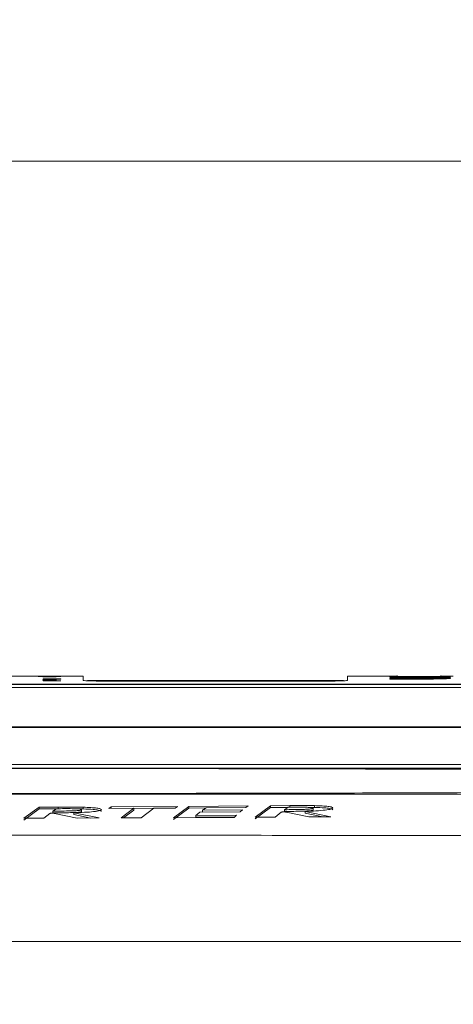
# Model space of a CAD drawing. Header units: millimetres. Extents: x 0 to 2100, y 0 to 1485.
# Tile 62 of 65: x 1610 to 1660, y 487 to 601. Entities that reach past the tile are written whole.
import ezdxf

# ---------------------------------------------------------------- set-up
doc = ezdxf.new("R2010")
doc.units = ezdxf.units.MM
doc.header["$LTSCALE"] = 5
doc.styles.add('SLDTEXTSTYLE1', font='TXT', dxfattribs={"width": 0.75})
doc.dimstyles.new('SLDDIMSTYLE0', dxfattribs={"dimtxt": 12.5, "dimasz": 15, "dimexe": 0, "dimexo": 0.0625, "dimgap": 3.125, "dimtad": 1, "dimdec": 0, "dimrnd": 1e-09, "dimzin": 12, "dimdsep": 46, "dimtxsty": 'SLDTEXTSTYLE1', "dimblk1": 'CLOSED', "dimblk2": 'CLOSED', "dimsah": 1, "dimcen": 0.09, "dimadec": 0, "dimazin": 3, "dimtfac": 1, "dimtofl": 0, "dimtmove": 0, "dimatfit": 3, "dimldrblk": 'CLOSED', "dimfxl": 0, "dimfrac": 2, "dimtolj": 1, "dimtzin": 12, "dimarcsym": 0})

# ---------------------------------------------------------------- blocks, each defined once
blk = doc.blocks.new('_CLOSED')
at = {"color": 0, "linetype": 'ByBlock', "lineweight": -2}
for p, q in [((-1, 0.166667), (0, 0)), ((-1, 0.166667), (-1, -0.166667)), ((0, 0), (-1, -0.166667)), ((0, 0), (-1, 0))]:
    blk.add_line(p, q, dxfattribs=at)
blk = doc.blocks.new('_D_1')
at = {"color": 7, "linetype": 'Continuous', "lineweight": 0}
for p, q in [((1039.24, 346.43), (1039.24, 589.59)), ((1743.54, 289.48), (1743.54, 589.59)), ((1743.54, 584.59), (1039.24, 584.59))]:
    blk.add_line(p, q, dxfattribs=at)
at = {"color": 7, "linetype": 'Continuous', "lineweight": 0, "xscale": 15, "yscale": 15, "rotation": 180.0000000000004}
blk.add_blockref('_CLOSED', (1039.24, 584.59), dxfattribs=at)
at = {"color": 7, "linetype": 'Continuous', "lineweight": 0, "xscale": 15, "yscale": 15}
blk.add_blockref('_CLOSED', (1743.54, 584.59), dxfattribs=at)
at = {"color": 7, "linetype": 'Continuous', "lineweight": 0, "insert": (1377.54, 600.7), "char_height": 12.5, "attachment_point": 1, "style": 'SLDTEXTSTYLE1'}
blk.add_mtext('704', dxfattribs=at)

msp = doc.modelspace()

# ---------------------------------------------------------------- linework, layer by layer
at = {"color": 7, "linetype": 'Continuous', "lineweight": 15}
for p, q in [((1617.57, 525.23), (1599.09, 525.23)), ((1612.4, 525.17), (1613.14, 525.17)), ((1614.46, 525.17), (1612.4, 525.17)), ((1612.4, 525.17), (1612.4, 525.17)), ((1614.77, 525.2), (1612.96, 525.2)), ((1612.96, 525.2), (1612.96, 525.2)), ((1612.96, 525.2), (1614.77, 525.2)), ((1612.96, 525.19), (1613.75, 525.19)), ((1614.46, 525.19), (1612.96, 525.19)), ((1612.96, 525.19), (1612.96, 525.19)), ((1612.96, 525.18), (1612.96, 525.18)), ((1612.96, 525.18), (1614.46, 525.18)), ((1614.46, 525.18), (1612.96, 525.18)), ((1615.01, 524.9), (1612.96, 524.9)), ((1612.96, 524.9), (1612.96, 524.86)), ((1612.96, 524.86), (1613.19, 524.86)), ((1612.96, 524.7), (1612.96, 524.69)), ((1615.01, 524.68), (1612.96, 524.68)), ((1612.96, 524.68), (1612.96, 524.67)), ((1612.96, 524.67), (1615.01, 524.67)), ((1613.17, 524.7), (1613.17, 524.73)), ((1613.19, 524.86), (1613.19, 524.89)), ((1613.19, 524.89), (1615.01, 524.89)), ((1613.35, 524.73), (1613.35, 524.75)), ((1613.67, 524.71), (1613.59, 524.71)), ((1613.61, 524.7), (1613.93, 524.7)), ((1613.67, 524.7), (1613.67, 524.71)), ((1613.78, 524.7), (1613.78, 524.73)), ((1613.9, 524.7), (1613.9, 524.71)), ((1613.97, 524.7), (1613.97, 524.71)), ((1614.22, 525.17), (1614.46, 525.17)), ((1614.25, 525.19), (1614.46, 525.19)), ((1614.25, 525.18), (1614.25, 525.19)), ((1614.25, 525.18), (1614.25, 525.19)), ((1614.46, 525.19), (1614.46, 525.19)), ((1614.46, 525.18), (1614.46, 525.18)), ((1614.46, 525.17), (1614.46, 525.17)), ((1615.01, 525.18), (1614.75, 525.18)), ((1614.75, 525.18), (1614.75, 525.18)), ((1614.75, 525.18), (1615.01, 525.18)), ((1615.01, 525.21), (1614.77, 525.21)), ((1614.77, 525.21), (1614.77, 525.2)), ((1614.77, 525.2), (1614.77, 525.19)), ((1614.77, 525.2), (1614.77, 525.2)), ((1614.77, 525.19), (1615.01, 525.19)), ((1615.01, 525.19), (1615.01, 525.21)), ((1615.01, 525.18), (1615.01, 525.18)), ((1615.01, 524.89), (1615.01, 524.9)), ((1615.01, 524.67), (1615.01, 524.68)), ((1617.57, 525.23), (1617.57, 524.74)), ((1617.71, 524.73), (1617.58, 524.73)), ((1647.63, 524.73), (1618.16, 524.73)), ((1619.57, 524.66), (1646.07, 524.66)), ((1653.14, 525.23), (1648.07, 525.23)), ((1648.07, 524.74), (1648.07, 525.23)), ((1652.98, 525.14), (1652.98, 525.15)), ((1652.98, 525.15), (1656.53, 525.15)), ((1656.53, 525.14), (1652.98, 525.14)), ((1652.98, 525.11), (1652.98, 525.13)), ((1652.98, 525.13), (1656.53, 525.13)), ((1656.53, 525.11), (1652.98, 525.11)), ((1652.98, 525.07), (1656.53, 525.07)), ((1652.98, 525.05), (1652.98, 525.07)), ((1656.53, 525.05), (1652.98, 525.05)), ((1652.98, 525.03), (1656.53, 525.03)), ((1652.98, 525.01), (1652.98, 525.03)), ((1656.53, 525.01), (1652.98, 525.01)), ((1652.98, 524.92), (1652.98, 524.95)), ((1652.98, 524.95), (1656.53, 524.95)), ((1656.53, 524.92), (1652.98, 524.92)), ((1652.98, 524.9), (1656.53, 524.9)), ((1652.98, 524.88), (1652.98, 524.9)), ((1656.53, 524.88), (1652.98, 524.88)), ((1653.82, 525.31), (1653.82, 525.14)), ((1658.86, 525.11), (1658.86, 525.31)), ((1535.62, 524.25), (1666.49, 524.25)), ((1666.49, 523.92), (1535.62, 523.92)), ((1665.85, 524.29), (1536.55, 524.29)), ((1536.67, 524.3), (1665.42, 524.3)), ((1530.38, 519.36), (1668.06, 519.36)), ((1668.06, 519.29), (1530.38, 519.29)), ((1529.74, 515.05), (1668.81, 515.05)), ((1612.51, 510.11), (1610.73, 508.83)), ((1610.73, 508.63), (1612.51, 509.91)), ((1614.71, 510.12), (1612.51, 510.11)), ((1612.51, 510.11), (1612.51, 509.91)), ((1612.51, 509.91), (1614.49, 509.92)), ((1614.1, 509.66), (1614.51, 509.94)), ((1614.71, 510.12), (1614.71, 509.92)), ((1616.93, 509.91), (1617.59, 509.91)), ((1617.4, 509.83), (1617.4, 509.63)), ((1617.59, 510.11), (1617.59, 509.91)), ((1620.82, 510.15), (1620.53, 509.97)), ((1620.53, 509.97), (1623.43, 509.98)), ((1628.48, 510.2), (1620.82, 510.15)), ((1620.82, 510.15), (1620.82, 509.95)), ((1623.43, 509.98), (1621.96, 508.88)), ((1623.43, 509.98), (1623.43, 509.78)), ((1623.43, 509.97), (1625.71, 509.98)), ((1624.26, 508.89), (1625.73, 510)), ((1625.73, 510), (1628.2, 510.01)), ((1629.77, 510.21), (1627.99, 508.9)), ((1627.99, 508.7), (1629.77, 510.01)), ((1628.2, 510.01), (1628.48, 510.2)), ((1636.62, 510.26), (1629.77, 510.21)), ((1629.77, 510.21), (1629.77, 510.01)), ((1629.77, 510.01), (1631.75, 510.02)), ((1631.36, 509.76), (1631.77, 510.04)), ((1631.77, 510.04), (1636.35, 510.07)), ((1636.35, 510.07), (1636.62, 510.26)), ((1639.21, 510.28), (1637.43, 508.95)), ((1637.43, 508.75), (1639.21, 510.08)), ((1641.42, 510.3), (1639.21, 510.28)), ((1639.21, 510.28), (1639.21, 510.08)), ((1639.21, 510.08), (1641.2, 510.09)), ((1640.81, 509.82), (1641.22, 510.11)), ((1640.81, 509.82), (1640.81, 509.62)), ((1641.42, 510.3), (1641.42, 510.09)), ((1643.56, 510.09), (1644.29, 510.09)), ((1644.11, 510), (1644.11, 509.8)), ((1644.29, 510.29), (1644.29, 510.09)), ((1610.73, 508.83), (1613.03, 508.84)), ((1613.03, 508.84), (1613.72, 509.38)), ((1614.1, 509.66), (1614.1, 509.46)), ((1614.29, 509.4), (1616.89, 508.86)), ((1619.44, 508.87), (1616.51, 509.47)), ((1616.51, 509.47), (1616.51, 509.27)), ((1616.51, 509.27), (1618.48, 508.86)), ((1616.89, 508.86), (1619.44, 508.87)), ((1621.96, 508.88), (1624.26, 508.89)), ((1622.23, 508.88), (1623.43, 509.78)), ((1627.99, 508.9), (1635.01, 508.94)), ((1630.58, 509.16), (1631.06, 509.54)), ((1635.28, 509.19), (1630.58, 509.16)), ((1630.58, 509.16), (1630.58, 508.96)), ((1630.58, 508.96), (1635.06, 508.99)), ((1631.06, 509.54), (1635.71, 509.57)), ((1635.98, 509.79), (1631.36, 509.76)), ((1631.36, 509.76), (1631.36, 509.55)), ((1631.36, 509.55), (1635.73, 509.58)), ((1635.01, 508.94), (1635.28, 509.19)), ((1635.71, 509.57), (1635.98, 509.79)), ((1637.43, 508.95), (1639.73, 508.97)), ((1639.73, 508.97), (1640.42, 509.54)), ((1640.99, 509.55), (1643.6, 508.99)), ((1646.14, 509.01), (1643.21, 509.63)), ((1643.21, 509.63), (1643.21, 509.43)), ((1643.21, 509.43), (1645.23, 509)), ((1643.6, 508.99), (1646.14, 509.01)), ((1294.71, 494.63), (1681.55, 494.63))]:
    msp.add_line(p, q, dxfattribs=at)
at = {"color": 8, "linetype": 'Continuous', "lineweight": 15}
for p, q in [((1613.82, 524.7), (1613.82, 524.72)), ((1656.53, 525.14), (1656.53, 525.15)), ((1656.53, 525.11), (1656.53, 525.13)), ((1656.53, 525.05), (1656.53, 525.07)), ((1656.53, 525.01), (1656.53, 525.03)), ((1656.53, 524.92), (1656.53, 524.95)), ((1656.53, 524.88), (1656.53, 524.9))]:
    msp.add_line(p, q, dxfattribs=at)
at = {"color": 7, "linetype": 'Continuous', "lineweight": 15}
msp.add_arc((1618.16, 524.48), 0.25, 93.6121, 123.5181, dxfattribs=at)
for centre, major_axis, ratio, start_param, end_param in [((1616, -131.45), (0, 656.68), 0.1, 0.037926, 0.038328), ((1611.5, -131.45), (0, 656.68), 0.1, 6.244898, 6.245299), ((1616.57, -131.45), (0, 656.68), 0.1, 0.038569, 0.03897), ((1591.51, -131.45), (1822.29, 0), 0.36036, 1.55823, 1.558356)]:
    msp.add_ellipse(centre, major_axis=major_axis, ratio=ratio, start_param=start_param, end_param=end_param, dxfattribs=at)
for points, knots in [([(1613.14, 525.17), (1613.09, 525.17), (1613, 525.17), (1612.94, 525.16), (1612.93, 525.16), (1612.93, 525.16)], [0, 0, 0, 0, 0.460322, 0.76658, 1, 1, 1, 1]), ([(1612.93, 525.16), (1612.94, 525.16), (1612.95, 525.16), (1613.08, 525.16), (1613.27, 525.15), (1613.49, 525.15), (1613.65, 525.15), (1613.72, 525.15)], [0, 0, 0, 0, 0.193714, 0.388259, 0.574988, 0.827024, 1, 1, 1, 1]), ([(1613.71, 524.86), (1613.58, 524.86), (1613.37, 524.86), (1613.14, 524.85), (1613, 524.84), (1612.94, 524.84), (1612.93, 524.83), (1612.93, 524.83)], [0, 0, 0, 0, 0.331209, 0.512032, 0.69306, 0.873458, 1, 1, 1, 1]), ([(1612.93, 524.83), (1612.94, 524.83), (1612.96, 524.82), (1613.1, 524.81), (1613.29, 524.81), (1613.51, 524.81), (1613.66, 524.81), (1613.73, 524.81)], [0, 0, 0, 0, 0.259, 0.439855, 0.62151, 0.833087, 1, 1, 1, 1]), ([(1613.7, 524.8), (1613.57, 524.8), (1613.36, 524.8), (1613.13, 524.79), (1613, 524.79), (1612.94, 524.78), (1612.93, 524.78), (1612.93, 524.78)], [0, 0, 0, 0, 0.34023, 0.521818, 0.70385, 0.879143, 1, 1, 1, 1]), ([(1612.93, 524.78), (1612.94, 524.77), (1612.95, 524.77), (1613.05, 524.76), (1613.2, 524.76), (1613.35, 524.75), (1613.45, 524.75), (1613.48, 524.75)], [0, 0, 0, 0, 0.2527287, 0.4632456, 0.6736886, 0.8903787, 1, 1, 1, 1]), ([(1613.35, 524.75), (1613.3, 524.75), (1613.2, 524.75), (1613.07, 524.74), (1612.98, 524.74), (1612.94, 524.73), (1612.93, 524.73), (1612.93, 524.73)], [0, 0, 0, 0, 0.205858, 0.414397, 0.590269, 0.811141, 1, 1, 1, 1]), ([(1612.93, 524.73), (1612.93, 524.73), (1612.94, 524.72), (1613.01, 524.71), (1613.1, 524.71), (1613.14, 524.71)], [0, 0, 0, 0, 0.255182, 0.665077, 1, 1, 1, 1]), ([(1613.14, 524.71), (1613.12, 524.71), (1613.09, 524.71), (1613.03, 524.71), (1612.98, 524.7), (1612.96, 524.7)], [0, 0, 0, 0, 0.252084, 0.504549, 1, 1, 1, 1]), ([(1612.96, 524.69), (1613.01, 524.69), (1613.11, 524.7), (1613.33, 524.7), (1613.5, 524.7), (1613.61, 524.7)], [0, 0, 0, 0, 0.253808, 0.507645, 1, 1, 1, 1]), ([(1613.17, 525.16), (1613.17, 525.16), (1613.18, 525.16), (1613.24, 525.17), (1613.33, 525.17), (1613.48, 525.17), (1613.61, 525.17), (1613.69, 525.17)], [0, 0, 0, 0, 0.162489, 0.326151, 0.47938, 0.654951, 1, 1, 1, 1]), ([(1613.71, 525.16), (1613.62, 525.16), (1613.49, 525.16), (1613.32, 525.16), (1613.23, 525.16), (1613.17, 525.16), (1613.17, 525.16), (1613.17, 525.16)], [0, 0, 0, 0, 0.353968, 0.542564, 0.732184, 0.878085, 1, 1, 1, 1]), ([(1613.17, 524.83), (1613.17, 524.83), (1613.18, 524.84), (1613.25, 524.84), (1613.37, 524.84), (1613.53, 524.85), (1613.64, 524.85), (1613.71, 524.85)], [0, 0, 0, 0, 0.1853023, 0.3722346, 0.5407153, 0.758673, 1, 1, 1, 1]), ([(1613.71, 524.82), (1613.63, 524.82), (1613.49, 524.82), (1613.32, 524.82), (1613.22, 524.82), (1613.17, 524.83), (1613.17, 524.83), (1613.17, 524.83)], [0, 0, 0, 0, 0.3362818, 0.5208417, 0.7064064, 0.8817302, 1, 1, 1, 1]), ([(1613.17, 524.78), (1613.17, 524.78), (1613.18, 524.78), (1613.24, 524.78), (1613.33, 524.79), (1613.49, 524.79), (1613.62, 524.79), (1613.71, 524.79)], [0, 0, 0, 0, 0.180688, 0.334785, 0.488443, 0.648465, 1, 1, 1, 1]), ([(1613.51, 524.76), (1613.45, 524.76), (1613.36, 524.76), (1613.25, 524.77), (1613.19, 524.77), (1613.17, 524.77), (1613.17, 524.78), (1613.17, 524.78)], [0, 0, 0, 0, 0.307778, 0.504818, 0.702004, 0.906045, 1, 1, 1, 1]), ([(1613.17, 524.73), (1613.17, 524.73), (1613.17, 524.73), (1613.21, 524.73), (1613.26, 524.74), (1613.32, 524.74), (1613.35, 524.74), (1613.37, 524.74)], [0, 0, 0, 0, 0.35017, 0.545002, 0.740915, 0.876558, 1, 1, 1, 1]), ([(1613.38, 524.71), (1613.34, 524.71), (1613.26, 524.71), (1613.19, 524.72), (1613.17, 524.72), (1613.17, 524.73), (1613.17, 524.73)], [0, 0, 0, 0, 0.307636, 0.614848, 0.945163, 1, 1, 1, 1]), ([(1613.78, 524.73), (1613.75, 524.74), (1613.71, 524.74), (1613.58, 524.74), (1613.47, 524.75), (1613.39, 524.75), (1613.35, 524.75)], [0, 0, 0, 0, 0.367416, 0.601351, 0.834928, 1, 1, 1, 1]), ([(1613.37, 524.74), (1613.39, 524.74), (1613.43, 524.74), (1613.49, 524.74), (1613.53, 524.73), (1613.57, 524.73), (1613.58, 524.73), (1613.58, 524.72)], [0, 0, 0, 0, 0.140485, 0.281876, 0.418985, 0.62465, 1, 1, 1, 1]), ([(1613.59, 524.71), (1613.57, 524.71), (1613.54, 524.71), (1613.47, 524.71), (1613.42, 524.71), (1613.38, 524.71)], [0, 0, 0, 0, 0.2523634, 0.5049223, 1, 1, 1, 1]), ([(1613.58, 524.72), (1613.59, 524.72), (1613.6, 524.72), (1613.62, 524.71), (1613.65, 524.71), (1613.67, 524.71)], [0, 0, 0, 0, 0.250496, 0.501037, 1, 1, 1, 1]), ([(1613.69, 525.17), (1613.78, 525.17), (1613.91, 525.17), (1614.09, 525.17), (1614.19, 525.17), (1614.24, 525.16), (1614.24, 525.16), (1614.25, 525.16)], [0, 0, 0, 0, 0.330199, 0.542097, 0.754933, 0.895358, 1, 1, 1, 1]), ([(1614.48, 524.78), (1614.47, 524.78), (1614.46, 524.78), (1614.34, 524.79), (1614.16, 524.8), (1613.94, 524.8), (1613.77, 524.8), (1613.7, 524.8)], [0, 0, 0, 0, 0.232242, 0.40552, 0.579943, 0.809741, 1, 1, 1, 1]), ([(1614.25, 525.16), (1614.24, 525.16), (1614.24, 525.16), (1614.17, 525.16), (1614.08, 525.16), (1613.93, 525.16), (1613.8, 525.16), (1613.71, 525.16)], [0, 0, 0, 0, 0.1558387, 0.3125748, 0.4688017, 0.6535028, 1, 1, 1, 1]), ([(1614.32, 524.85), (1614.28, 524.85), (1614.18, 524.85), (1613.97, 524.86), (1613.8, 524.86), (1613.71, 524.86)], [0, 0, 0, 0, 0.248681, 0.587868, 1, 1, 1, 1]), ([(1613.71, 524.85), (1613.79, 524.85), (1613.93, 524.85), (1614.09, 524.84), (1614.19, 524.84), (1614.24, 524.84), (1614.24, 524.83), (1614.25, 524.83)], [0, 0, 0, 0, 0.330322, 0.517027, 0.70453, 0.882519, 1, 1, 1, 1]), ([(1614.25, 524.83), (1614.24, 524.83), (1614.23, 524.83), (1614.16, 524.82), (1614.05, 524.82), (1613.9, 524.82), (1613.79, 524.82), (1613.71, 524.82)], [0, 0, 0, 0, 0.1854201, 0.3722953, 0.5432025, 0.7248451, 1, 1, 1, 1]), ([(1613.71, 524.79), (1613.79, 524.79), (1613.92, 524.79), (1614.08, 524.79), (1614.18, 524.78), (1614.24, 524.78), (1614.24, 524.78), (1614.25, 524.78)], [0, 0, 0, 0, 0.319764, 0.500224, 0.681931, 0.847248, 1, 1, 1, 1]), ([(1613.72, 525.15), (1613.84, 525.15), (1614.02, 525.15), (1614.26, 525.16), (1614.41, 525.16), (1614.48, 525.16), (1614.48, 525.16), (1614.48, 525.16)], [0, 0, 0, 0, 0.320353, 0.515068, 0.711339, 0.883509, 1, 1, 1, 1]), ([(1613.73, 524.81), (1613.84, 524.81), (1614.02, 524.81), (1614.25, 524.81), (1614.4, 524.82), (1614.47, 524.83), (1614.48, 524.83), (1614.48, 524.83)], [0, 0, 0, 0, 0.281077, 0.47429, 0.667957, 0.855338, 1, 1, 1, 1]), ([(1613.75, 525.19), (1613.78, 525.19), (1613.83, 525.19), (1613.93, 525.19), (1614, 525.19), (1614.05, 525.19)], [0, 0, 0, 0, 0.250681, 0.501469, 1, 1, 1, 1]), ([(1613.82, 524.72), (1613.82, 524.73), (1613.81, 524.73), (1613.8, 524.73), (1613.79, 524.73), (1613.78, 524.73), (1613.78, 524.73)], [0, 0, 0, 0, 0.24999, 0.499993, 0.749722, 1, 1, 1, 1]), ([(1613.9, 524.71), (1613.89, 524.71), (1613.87, 524.71), (1613.84, 524.72), (1613.83, 524.72), (1613.82, 524.72)], [0, 0, 0, 0, 0.2505098, 0.5009462, 1, 1, 1, 1]), ([(1613.97, 524.71), (1613.96, 524.71), (1613.95, 524.71), (1613.93, 524.71), (1613.91, 524.71), (1613.9, 524.71)], [0, 0, 0, 0, 0.250248, 0.50044, 1, 1, 1, 1]), ([(1613.93, 524.7), (1613.95, 524.7), (1613.99, 524.7), (1614.06, 524.7), (1614.12, 524.7), (1614.15, 524.7)], [0, 0, 0, 0, 0.250449, 0.500913, 1, 1, 1, 1]), ([(1614.17, 524.71), (1614.15, 524.71), (1614.12, 524.71), (1614.04, 524.71), (1613.99, 524.71), (1613.97, 524.71)], [0, 0, 0, 0, 0.303155, 0.605087, 1, 1, 1, 1]), ([(1614.25, 524.78), (1614.24, 524.77), (1614.24, 524.77), (1614.18, 524.77), (1614.09, 524.76), (1614.02, 524.76), (1613.98, 524.76)], [0, 0, 0, 0, 0.281036, 0.503653, 0.726772, 1, 1, 1, 1]), ([(1614.01, 524.75), (1614.08, 524.75), (1614.21, 524.76), (1614.36, 524.76), (1614.45, 524.77), (1614.48, 524.77), (1614.48, 524.77), (1614.48, 524.78)], [0, 0, 0, 0, 0.2652451, 0.4735382, 0.6821479, 0.8926656, 1, 1, 1, 1]), ([(1614.01, 524.74), (1614.05, 524.74), (1614.12, 524.73), (1614.19, 524.73), (1614.24, 524.73), (1614.24, 524.72), (1614.25, 524.72)], [0, 0, 0, 0, 0.2723598, 0.43973, 0.6077687, 1, 1, 1, 1]), ([(1614.48, 524.72), (1614.48, 524.72), (1614.47, 524.73), (1614.37, 524.74), (1614.23, 524.74), (1614.1, 524.75), (1614.04, 524.75)], [0, 0, 0, 0, 0.388499, 0.573961, 0.761401, 1, 1, 1, 1]), ([(1614.05, 525.19), (1614.09, 525.19), (1614.16, 525.19), (1614.22, 525.19), (1614.24, 525.19), (1614.25, 525.19), (1614.25, 525.19)], [0, 0, 0, 0, 0.391865, 0.645028, 0.89997, 1, 1, 1, 1]), ([(1614.15, 524.7), (1614.2, 524.7), (1614.28, 524.7), (1614.37, 524.7), (1614.45, 524.71), (1614.48, 524.71), (1614.48, 524.72), (1614.48, 524.72)], [0, 0, 0, 0, 0.188941, 0.333058, 0.528762, 0.840464, 1, 1, 1, 1]), ([(1614.25, 524.72), (1614.25, 524.72), (1614.24, 524.72), (1614.23, 524.71), (1614.2, 524.71), (1614.17, 524.71), (1614.17, 524.71)], [0, 0, 0, 0, 0.253392, 0.5072, 0.90111, 1, 1, 1, 1]), ([(1614.25, 525.19), (1614.25, 525.19), (1614.24, 525.18), (1614.22, 525.18), (1614.19, 525.18), (1614.18, 525.18)], [0, 0, 0, 0, 0.253573, 0.705818, 1, 1, 1, 1]), ([(1614.48, 525.16), (1614.48, 525.16), (1614.47, 525.16), (1614.37, 525.17), (1614.27, 525.17), (1614.22, 525.17)], [0, 0, 0, 0, 0.311221, 0.626532, 1, 1, 1, 1]), ([(1614.48, 525.19), (1614.48, 525.19), (1614.47, 525.19), (1614.4, 525.19), (1614.31, 525.19), (1614.25, 525.19), (1614.25, 525.19)], [0, 0, 0, 0, 0.247117, 0.496204, 0.943281, 1, 1, 1, 1]), ([(1614.48, 524.83), (1614.48, 524.83), (1614.48, 524.84), (1614.42, 524.84), (1614.35, 524.85), (1614.32, 524.85)], [0, 0, 0, 0, 0.255819, 0.694783, 1, 1, 1, 1]), ([(1614.41, 525.18), (1614.42, 525.18), (1614.44, 525.18), (1614.47, 525.18), (1614.48, 525.18), (1614.48, 525.19)], [0, 0, 0, 0, 0.252189, 0.504732, 1, 1, 1, 1]), ([(1619.57, 524.66), (1619.34, 524.66), (1618.9, 524.66), (1618.3, 524.68), (1617.84, 524.7), (1617.6, 524.72), (1617.58, 524.73), (1617.57, 524.74)], [0, 0, 0, 0, 0.214469, 0.428935, 0.64349, 0.858221, 1, 1, 1, 1]), ([(1648.07, 524.74), (1648.05, 524.73), (1648, 524.71), (1647.66, 524.69), (1647.15, 524.67), (1646.59, 524.66), (1646.22, 524.66), (1646.07, 524.66)], [0, 0, 0, 0, 0.214906, 0.429815, 0.644659, 0.85934, 1, 1, 1, 1]), ([(1653.03, 525.2), (1653.02, 525.2), (1652.97, 525.2), (1653.28, 525.19), (1653.93, 525.17), (1654.88, 525.16), (1655.98, 525.16), (1657.13, 525.16), (1658.19, 525.17), (1659.04, 525.18), (1659.59, 525.19), (1659.77, 525.2), (1659.55, 525.21), (1659.21, 525.22), (1658.89, 525.22), (1658.86, 525.22)], [0, 0, 0, 0, 0.029916, 0.117374, 0.204672, 0.292194, 0.379687, 0.467003, 0.554385, 0.641864, 0.729348, 0.816637, 0.904153, 0.991643, 1, 1, 1, 1]), ([(1653.82, 525.22), (1653.71, 525.22), (1653.33, 525.22), (1653.17, 525.21), (1653.07, 525.21)], [0, 0, 0, 0, 0.304133, 1, 1, 1, 1]), ([(1653.86, 525.2), (1653.85, 525.2), (1653.81, 525.2), (1654.05, 525.19), (1654.53, 525.18), (1655.24, 525.18), (1656.07, 525.17), (1656.93, 525.17), (1657.73, 525.18), (1658.36, 525.18), (1658.79, 525.19), (1658.84, 525.2), (1658.86, 525.2)], [0, 0, 0, 0, 0.036749, 0.144184, 0.251421, 0.358932, 0.466409, 0.57367, 0.68102, 0.788365, 0.895924, 1, 1, 1, 1]), ([(1654.44, 525.2), (1654.43, 525.2), (1654.4, 525.2), (1654.58, 525.19), (1654.96, 525.19), (1655.5, 525.18), (1656.14, 525.18), (1656.8, 525.18), (1657.41, 525.18), (1657.89, 525.19), (1658.22, 525.2), (1658.25, 525.2), (1658.27, 525.2)], [0, 0, 0, 0, 0.036616, 0.144186, 0.251425, 0.358937, 0.466415, 0.573685, 0.68123, 0.788371, 0.895928, 1, 1, 1, 1]), ([(1655.27, 525.2), (1655.26, 525.2), (1655.25, 525.2), (1655.35, 525.2), (1655.56, 525.19), (1655.87, 525.19), (1656.23, 525.19), (1656.6, 525.19), (1656.94, 525.19), (1657.22, 525.2), (1657.4, 525.2), (1657.42, 525.2), (1657.43, 525.2)], [0, 0, 0, 0, 0.036642, 0.143956, 0.251591, 0.358958, 0.466287, 0.573894, 0.681259, 0.788401, 0.895675, 1, 1, 1, 1]), ([(1656.53, 525.15), (1656.92, 525.15), (1657.69, 525.15), (1658.71, 525.14), (1659.49, 525.13), (1659.94, 525.11), (1660, 525.08), (1659.7, 525.06), (1659.27, 525.05), (1659.08, 525.04)], [0, 0, 0, 0, 0.146265, 0.292546, 0.438785, 0.585161, 0.731893, 0.878183, 1, 1, 1, 1]), ([(1657.73, 525.04), (1657.97, 525.04), (1658.46, 525.05), (1658.94, 525.07), (1659.16, 525.09), (1659.08, 525.11), (1658.71, 525.12), (1658.1, 525.13), (1657.34, 525.14), (1656.79, 525.14), (1656.53, 525.14)], [0, 0, 0, 0, 0.126811, 0.253621, 0.380493, 0.50739, 0.634289, 0.761175, 0.888044, 1, 1, 1, 1]), ([(1656.53, 525.13), (1656.76, 525.13), (1657.21, 525.13), (1657.8, 525.12), (1658.26, 525.11), (1658.52, 525.1), (1658.55, 525.09), (1658.36, 525.07), (1657.96, 525.06), (1657.4, 525.05), (1656.9, 525.05), (1656.6, 525.05), (1656.53, 525.05)], [0, 0, 0, 0, 0.1073854, 0.214768, 0.3221929, 0.4294394, 0.5368956, 0.6440454, 0.7514383, 0.8591014, 0.9664425, 1, 1, 1, 1]), ([(1656.53, 525.07), (1656.66, 525.07), (1656.92, 525.07), (1657.27, 525.07), (1657.53, 525.08), (1657.68, 525.09), (1657.7, 525.09), (1657.59, 525.1), (1657.36, 525.11), (1657.04, 525.11), (1656.74, 525.11), (1656.57, 525.11), (1656.53, 525.11)], [0, 0, 0, 0, 0.1073768, 0.2147498, 0.3220964, 0.429529, 0.5368706, 0.6440426, 0.7514293, 0.859096, 0.9666394, 1, 1, 1, 1]), ([(1656.53, 524.9), (1656.82, 524.9), (1657.4, 524.91), (1658.18, 524.92), (1658.77, 524.94), (1659.1, 524.96), (1659.15, 524.99), (1658.9, 525.01), (1658.41, 525.03), (1657.95, 525.04), (1657.73, 525.04)], [0, 0, 0, 0, 0.126721, 0.253442, 0.380248, 0.507118, 0.634041, 0.760982, 0.887906, 1, 1, 1, 1]), ([(1659.08, 525.04), (1659.31, 525.03), (1659.77, 525.02), (1660.01, 524.99), (1659.89, 524.95), (1659.38, 524.92), (1658.55, 524.9), (1657.56, 524.88), (1656.85, 524.88), (1656.53, 524.88)], [0, 0, 0, 0, 0.146318, 0.292653, 0.438973, 0.585436, 0.73222, 0.878481, 1, 1, 1, 1]), ([(1656.53, 525.03), (1656.76, 525.03), (1657.21, 525.03), (1657.8, 525.02), (1658.26, 525.01), (1658.52, 524.99), (1658.55, 524.97), (1658.36, 524.96), (1657.96, 524.94), (1657.4, 524.93), (1656.9, 524.92), (1656.6, 524.92), (1656.53, 524.92)], [0, 0, 0, 0, 0.107364, 0.214725, 0.322136, 0.429383, 0.536856, 0.644032, 0.751449, 0.859123, 0.966457, 1, 1, 1, 1]), ([(1656.53, 524.95), (1656.66, 524.95), (1656.92, 524.95), (1657.27, 524.95), (1657.53, 524.96), (1657.68, 524.97), (1657.7, 524.98), (1657.59, 524.99), (1657.36, 525), (1657.04, 525.01), (1656.74, 525.01), (1656.57, 525.01), (1656.53, 525.01)], [0, 0, 0, 0, 0.107353, 0.214702, 0.322034, 0.429471, 0.536832, 0.644031, 0.75144, 0.859114, 0.966649, 1, 1, 1, 1]), ([(1659.45, 525.23), (1659.69, 525.23), (1660.05, 525.23), (1660.22, 525.23), (1660.29, 525.23)], [0, 0, 0, 0, 0.637545, 1, 1, 1, 1]), ([(1667.82, 514.46), (1665.52, 514.47), (1656.07, 514.5), (1641.16, 514.54), (1623.93, 514.57), (1609.27, 514.58), (1595.84, 514.59), (1582.77, 514.6), (1570.05, 514.6), (1557.26, 514.61), (1544.4, 514.61), (1531.48, 514.61), (1518.52, 514.61), (1505.57, 514.61), (1491.43, 514.61), (1477.21, 514.61), (1463.09, 514.61), (1450.24, 514.61), (1437.77, 514.61), (1426.53, 514.61), (1416.44, 514.61), (1407.29, 514.6), (1397.64, 514.6), (1387.65, 514.6), (1377, 514.59), (1366.06, 514.58), (1352.67, 514.57), (1337.22, 514.55), (1323.33, 514.52), (1308.47, 514.48), (1299.45, 514.45), (1292.68, 514.42)], [0, 0, 0, 0, 0.018698, 0.076722, 0.120366, 0.156794, 0.193287, 0.226296, 0.259401, 0.292734, 0.326232, 0.360347, 0.395102, 0.430013, 0.464942, 0.509826, 0.545637, 0.579371, 0.613158, 0.644931, 0.668059, 0.692227, 0.716469, 0.743486, 0.770568, 0.800412, 0.830308, 0.877753, 0.92528, 0.943938, 1, 1, 1, 1]), ([(1292.76, 514.63), (1297.27, 514.63), (1306.29, 514.63), (1320.38, 514.63), (1336.54, 514.63), (1352.11, 514.63), (1366.58, 514.63), (1378.58, 514.63), (1390.9, 514.63), (1402.95, 514.63), (1414.48, 514.63), (1425.66, 514.63), (1437.01, 514.63), (1448.86, 514.63), (1460.96, 514.63), (1475.66, 514.63), (1490.11, 514.63), (1503.87, 514.63), (1516.7, 514.63), (1529.24, 514.63), (1542.77, 514.63), (1555.23, 514.63), (1568.59, 514.63), (1582.02, 514.63), (1594.8, 514.63), (1606.89, 514.63), (1618.58, 514.63), (1630.47, 514.63), (1642.9, 514.63), (1660.25, 514.63), (1673.5, 514.63), (1682.42, 514.63)], [0, 0, 0, 0, 0.035939, 0.071882, 0.111814, 0.163228, 0.193226, 0.223219, 0.254871, 0.286518, 0.314, 0.341483, 0.370814, 0.400152, 0.432205, 0.464263, 0.514624, 0.545272, 0.571762, 0.614427, 0.641999, 0.675058, 0.708721, 0.742432, 0.77612, 0.805162, 0.834207, 0.865331, 0.896457, 0.930272, 1, 1, 1, 1]), ([(1682.48, 511.63), (1672.82, 511.63), (1658.32, 511.63), (1638.87, 511.63), (1623.34, 511.63), (1608.63, 511.63), (1594.77, 511.63), (1583.36, 511.63), (1572.64, 511.63), (1563, 511.63), (1551.43, 511.63), (1537.99, 511.63), (1523.53, 511.63), (1510.27, 511.63), (1494.11, 511.63), (1478, 511.63), (1461.78, 511.63), (1449.51, 511.63), (1437.08, 511.63), (1425.86, 511.63), (1415.93, 511.63), (1407.34, 511.63), (1398.33, 511.63), (1388.94, 511.63), (1378.43, 511.63), (1367.25, 511.63), (1353.26, 511.63), (1337.29, 511.63), (1316.39, 511.63), (1301.62, 511.63), (1292.73, 511.63)], [0, 0, 0, 0, 0.074561, 0.111866, 0.149194, 0.193044, 0.223421, 0.253795, 0.278842, 0.303887, 0.326283, 0.366009, 0.405911, 0.437412, 0.468926, 0.531966, 0.563413, 0.594886, 0.626516, 0.658256, 0.67963, 0.70119, 0.722752, 0.747426, 0.772101, 0.802675, 0.833253, 0.880687, 0.928212, 1, 1, 1, 1]), ([(1312.21, 511.78), (1314.65, 511.77), (1322.96, 511.74), (1337.35, 511.72), (1352.91, 511.7), (1366.13, 511.68), (1376.61, 511.68), (1386.92, 511.67), (1396.72, 511.67), (1406.3, 511.66), (1415.53, 511.66), (1424.95, 511.66), (1434.83, 511.66), (1445.24, 511.66), (1456.58, 511.66), (1468.56, 511.66), (1481.59, 511.66), (1494.94, 511.66), (1508.67, 511.66), (1521.88, 511.66), (1534.67, 511.66), (1547.08, 511.66), (1559.68, 511.66), (1572.44, 511.67), (1584.26, 511.67), (1595.04, 511.68), (1608.04, 511.69), (1622.67, 511.7), (1638.88, 511.72), (1658.34, 511.77), (1672.85, 511.83), (1682.53, 511.86)], [0, 0, 0, 0, 0.02076, 0.070793, 0.120902, 0.14999, 0.179124, 0.20593, 0.2328, 0.257362, 0.282001, 0.30588, 0.332092, 0.360733, 0.389436, 0.423967, 0.458524, 0.496515, 0.534049, 0.571593, 0.604672, 0.637946, 0.671326, 0.705158, 0.739114, 0.764925, 0.790737, 0.842561, 0.881875, 0.921217, 1, 1, 1, 1]), ([(1617.4, 509.83), (1617.39, 509.81), (1617.36, 509.79), (1617.23, 509.76), (1617.03, 509.73), (1616.67, 509.7), (1615.68, 509.67), (1614.8, 509.66), (1614.1, 509.66)], [0, 0, 0, 0, 0.124851, 0.186675, 0.248868, 0.37324, 0.499188, 1, 1, 1, 1]), ([(1614.51, 509.94), (1615.12, 509.94), (1615.88, 509.95), (1616.75, 509.93), (1617.07, 509.91), (1617.25, 509.89), (1617.38, 509.86), (1617.39, 509.84), (1617.4, 509.83)], [0, 0, 0, 0, 0.5011617, 0.6259518, 0.750068, 0.8125625, 0.8749013, 1, 1, 1, 1]), ([(1617.59, 510.11), (1617.12, 510.11), (1616.18, 510.13), (1615.2, 510.12), (1614.71, 510.12)], [0, 0, 0, 0, 0.4991, 1, 1, 1, 1]), ([(1616.51, 509.47), (1616.93, 509.49), (1617.77, 509.51), (1618.85, 509.6), (1619.57, 509.72), (1619.64, 509.8), (1619.68, 509.84)], [0, 0, 0, 0, 0.249475, 0.499322, 0.749308, 1, 1, 1, 1]), ([(1619.68, 509.84), (1619.66, 509.87), (1619.61, 509.93), (1619.19, 510.01), (1618.48, 510.07), (1617.89, 510.09), (1617.59, 510.11)], [0, 0, 0, 0, 0.250965, 0.499353, 0.748279, 1, 1, 1, 1]), ([(1617.59, 509.91), (1617.99, 509.89), (1618.68, 509.86), (1619.36, 509.79), (1619.64, 509.71), (1619.67, 509.66), (1619.68, 509.64)], [0, 0, 0, 0, 0.339221, 0.584721, 0.829824, 1, 1, 1, 1]), ([(1644.11, 510), (1644.09, 509.99), (1644.07, 509.96), (1643.93, 509.93), (1643.74, 509.9), (1643.38, 509.87), (1642.38, 509.83), (1641.51, 509.83), (1640.81, 509.82)], [0, 0, 0, 0, 0.124853, 0.186677, 0.248871, 0.373243, 0.499189, 1, 1, 1, 1]), ([(1640.81, 509.62), (1641.17, 509.62), (1641.85, 509.63), (1642.72, 509.65), (1643.36, 509.67), (1643.77, 509.7), (1644.02, 509.75), (1644.1, 509.78), (1644.11, 509.8), (1644.11, 509.8)], [0, 0, 0, 0, 0.263107, 0.489408, 0.638032, 0.741466, 0.845566, 0.976004, 1, 1, 1, 1]), ([(1641.22, 510.11), (1641.82, 510.11), (1642.58, 510.12), (1643.45, 510.1), (1643.77, 510.09), (1643.95, 510.07), (1644.08, 510.04), (1644.1, 510.02), (1644.11, 510)], [0, 0, 0, 0, 0.501161, 0.62595, 0.750066, 0.812561, 0.8749, 1, 1, 1, 1]), ([(1644.29, 510.29), (1643.82, 510.29), (1642.88, 510.31), (1641.9, 510.3), (1641.42, 510.3)], [0, 0, 0, 0, 0.4991, 1, 1, 1, 1]), ([(1643.21, 509.63), (1643.63, 509.65), (1644.47, 509.68), (1645.55, 509.77), (1646.27, 509.89), (1646.35, 509.98), (1646.39, 510.02)], [0, 0, 0, 0, 0.249476, 0.499323, 0.749307, 1, 1, 1, 1]), ([(1646.39, 510.02), (1646.36, 510.05), (1646.31, 510.12), (1645.89, 510.2), (1645.18, 510.26), (1644.59, 510.28), (1644.29, 510.29)], [0, 0, 0, 0, 0.250967, 0.499355, 0.74828, 1, 1, 1, 1]), ([(1644.29, 510.09), (1644.69, 510.07), (1645.38, 510.05), (1646.07, 509.97), (1646.34, 509.89), (1646.37, 509.84), (1646.39, 509.82)], [0, 0, 0, 0, 0.339236, 0.584658, 0.829684, 1, 1, 1, 1]), ([(1614.29, 509.4), (1614.27, 509.4), (1614.23, 509.41), (1614.14, 509.41), (1614.04, 509.41), (1613.94, 509.41), (1613.85, 509.41), (1613.77, 509.4), (1613.73, 509.39), (1613.73, 509.39), (1613.72, 509.38)], [0, 0, 0, 0, 0.133734, 0.26749, 0.400745, 0.533521, 0.666233, 0.799318, 0.933053, 1, 1, 1, 1]), ([(1614.1, 509.46), (1614.47, 509.46), (1615.14, 509.46), (1616.02, 509.48), (1616.66, 509.5), (1617.07, 509.53), (1617.32, 509.57), (1617.39, 509.6), (1617.4, 509.62), (1617.4, 509.63)], [0, 0, 0, 0, 0.263108, 0.489278, 0.63805, 0.741435, 0.845487, 0.975804, 1, 1, 1, 1]), ([(1640.99, 509.55), (1640.97, 509.55), (1640.93, 509.56), (1640.85, 509.56), (1640.75, 509.57), (1640.64, 509.57), (1640.55, 509.56), (1640.48, 509.55), (1640.44, 509.54), (1640.43, 509.54), (1640.42, 509.54)], [0, 0, 0, 0, 0.133686, 0.267395, 0.400569, 0.533252, 0.665902, 0.798981, 0.932774, 1, 1, 1, 1]), ([(1302.82, 506.88), (1313.93, 506.86), (1336.4, 506.81), (1370.53, 506.67), (1405.18, 506.57), (1439.91, 506.6), (1474.39, 506.75), (1510.77, 506.87), (1549.52, 506.89), (1590.57, 506.9), (1631.57, 506.88), (1658.76, 506.84), (1672.25, 506.81)], [0, 0, 0, 0, 0.09022, 0.18253, 0.277185, 0.371533, 0.464531, 0.557207, 0.667016, 0.779215, 0.890478, 1, 1, 1, 1])]:
    msp.add_open_spline(points, degree=3, knots=knots, dxfattribs=at)

# ---------------------------------------------------------------- dimensions: what is measured, and where the dimension line sits
at = {"color": 7, "linetype": 'Continuous', "lineweight": 0}
dim = msp.add_linear_dim(base=(1039.24, 584.59), p1=(1743.54, 284.48), p2=(1039.24, 341.43), dimstyle='SLDDIMSTYLE0', dxfattribs=at)
dim.commit()
dim.dimension.update_dxf_attribs({"geometry": '_D_1', "text_midpoint": (1391.39, 584.59), "dimtype": 160})

doc.saveas('drawing.dxf')
